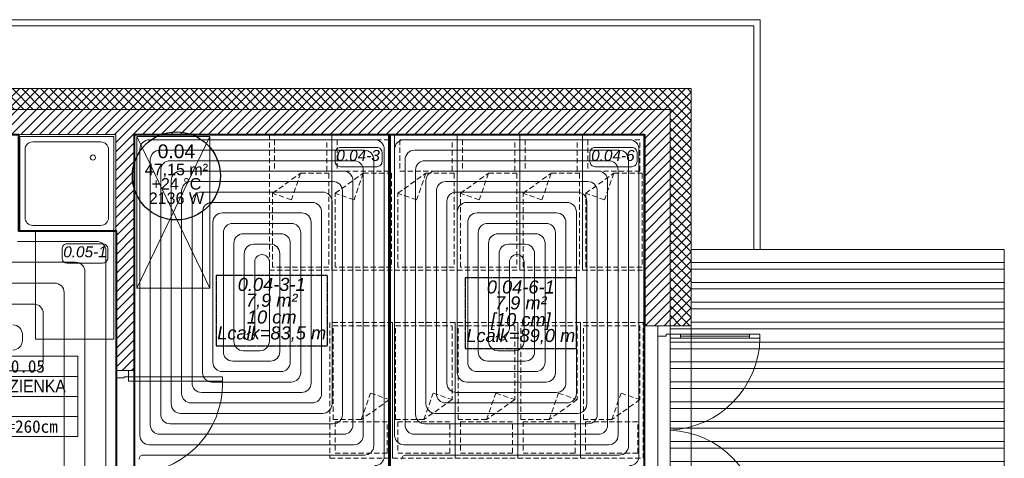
# Model space of a CAD drawing. Header units: millimetres. Extents: x -17122 to 7392, y -6480 to -3200.
# Tile 50 of 70: x -1704 to -761, y -4380 to -3960. Entities that reach past the tile are written whole.
import ezdxf
from ezdxf.enums import TextEntityAlignment as Align

# ---------------------------------------------------------------- set-up
doc = ezdxf.new("R2010")
doc.units = ezdxf.units.MM
doc.linetypes.add('DASHED', pattern=[0.75, 0.5, -0.25])
doc.linetypes.add('HIDDENX2', pattern=[0.1905, 0.127, -0.0635])
doc.layers.add('_k_niewidoczna', color=72, linetype='Continuous', lineweight=9, plot=False)
for name, color, linetype, lineweight in [('_k_opis', 7, 'Continuous', 13), ('_k_stolarka', 7, 'Continuous', 13), ('_k_wyposażenia', 251, 'Continuous', 9), ('_k_ściany', 7, 'Continuous', 0), ('IS_b717ccf2-f286-464b-8c1c-720d6d4c2098__k_krawężnik', 252, 'Continuous', 5), ('IS_b717ccf2-f286-464b-8c1c-720d6d4c2098__k_kreskowanie', 250, 'Continuous', 5), ('IS_b717ccf2-f286-464b-8c1c-720d6d4c2098__k_niewidoczna', 72, 'Continuous', 5), ('IS_b717ccf2-f286-464b-8c1c-720d6d4c2098__k_wyposażenia', 251, 'Continuous', 5)]:
    doc.layers.add(name, color=color, linetype=linetype, lineweight=lineweight)
for name, color, linetype, lineweight, true_color in [('Default', 7, 'Continuous', 15, 0x000000), ('IS_b717ccf2-f286-464b-8c1c-720d6d4c2098__k_ocieplenie', 7, 'Continuous', 13, 0x000000), ('IS_b717ccf2-f286-464b-8c1c-720d6d4c2098__k_opis', 7, 'Continuous', 5, 0x000000), ('IS_b717ccf2-f286-464b-8c1c-720d6d4c2098__k_stolarka', 7, 'Continuous', 5, 0x000000), ('IS_b717ccf2-f286-464b-8c1c-720d6d4c2098__k_tabela', 7, 'Continuous', 5, 0x000000), ('IS_b717ccf2-f286-464b-8c1c-720d6d4c2098__k_ściany', 7, 'Continuous', 5, 0x000000), ('IS_Floors zone', 7, 'Continuous', 5, 0x008000), ('IS_Heating_cooling floor', 7, 'HIDDENX2', 5, 0x008000), ('IS_Listwa dylatacyjna', 7, 'Continuous', 5, 0x800080), ('IS_Room (Automatic)', 7, 'Continuous', 5, 0xffffff), ('IS_Strefa podłóg', 7, 'Continuous', 40, 0x008000), ('IS_Strop1', 7, 'Continuous', 5, 0x000080), ('IS_Wężownica OChP', 7, 'Continuous', 5, 0x800080)]:
    doc.layers.add(name, color=color, linetype=linetype, lineweight=lineweight, true_color=true_color)
doc.layers.get('IS_b717ccf2-f286-464b-8c1c-720d6d4c2098__k_niewidoczna').off()
doc.styles.add('Arial_____', font='arial.ttf')
doc.styles.add('Arial__I__', font='ariali.ttf')
doc.styles.add('GENERATED_STYLE_1', font='MS Gothic.ttf')
doc.styles.add('GENERATED_STYLE_2', font='MS Gothic.ttf')

# ---------------------------------------------------------------- blocks, each defined once
blk = doc.blocks.new('leżak_130')
at = {"layer": '_k_wyposażenia', "linetype": 'DASHED', "ltscale": 10}
for points in [[(166744.3, 21828.14), (166874.3, 21828.14), (166874.3, 21768.14), (166744.3, 21768.14)], [(166781.3, 21771.14), (166871.3, 21771.14), (166871.3, 21825.14), (166800.48, 21825.14), (166781.3, 21798.14)], [(166749.3, 21823.14), (166779.3, 21823.14), (166779.3, 21773.14), (166749.3, 21773.14)]]:
    blk.add_lwpolyline(points, close=True, dxfattribs=at)
blk.add_lwpolyline([(166781.3, 21798.14), (166806.79, 21807.04), (166800.48, 21825.14)], dxfattribs=at)
blk = doc.blocks.new('D_90')
at = {"layer": '_k_niewidoczna', "lineweight": 0}
blk.add_lwpolyline([(135862.75, 36163.65), (135952.75, 36163.65)], dxfattribs=at)
at = {"layer": '_k_stolarka', "lineweight": 0}
for points in [[(135855.75, 36151.65), (135855.75, 36163.65), (135862.75, 36163.65), (135862.75, 36155.65), (135861.75, 36155.65), (135861.75, 36151.65), (135855.75, 36151.65)], [(135959.75, 36151.65), (135959.75, 36163.65), (135952.75, 36163.65), (135952.75, 36155.65), (135953.75, 36155.65), (135953.75, 36151.65), (135959.75, 36151.65)]]:
    blk.add_lwpolyline(points, dxfattribs=at)
blk.add_lwpolyline([(135861.75, 36151.65), (135865.75, 36151.65), (135865.75, 36061.65), (135861.75, 36061.65)], close=True, dxfattribs=at)
blk.add_lwpolyline([(135865.75, 36061.65, 0.441517), (135953.75, 36151.65)], format="xyb", dxfattribs=at)
at = {"layer": '_k_ściany', "lineweight": 0}
for points in [[(135855.75, 36151.65), (135855.75, 36163.65)], [(135959.75, 36151.65), (135959.75, 36163.65)]]:
    blk.add_lwpolyline(points, dxfattribs=at)
blk = doc.blocks.new('natrysk90x90')
at = {"layer": '_k_wyposażenia', "lineweight": 0}
for p, q in [((0, 90), (90, 90)), ((0, 0), (0, 90)), ((12.5, 85), (77.5, 85)), ((90, 90), (90, 0)), ((5, 12.5), (5, 77.5)), ((85, 77.5), (85, 12.5)), ((90, 0), (0, 0)), ((77.5, 5), (12.5, 5))]:
    blk.add_line(p, q, dxfattribs=at)
blk.add_circle((20, 20), 2.5, dxfattribs=at)
for centre, start, end in [((12.5, 77.5), 90, 180), ((77.5, 77.5), 0, 90), ((12.5, 12.5), 180, 270), ((77.5, 12.5), 270, 0)]:
    blk.add_arc(centre, 7.5, start, end, dxfattribs=at)
blk = doc.blocks.new('metryczka_80')
at = {"layer": '_k_opis', "ltscale": 0.1}
for points in [[(-80, 0), (0, 0), (0, -64), (-80, -64)], [(-80, -16), (0, -16), (0, -48), (-80, -48)]]:
    blk.add_lwpolyline(points, close=True, dxfattribs=at)
blk.add_lwpolyline([(-80, -32), (0, -32)], dxfattribs=at)
at = {"layer": '_k_opis', "ltscale": 0.1, "flags": 4}
for tag, style, p in [('ATR_NR_POM', 'GENERATED_STYLE_1', (-40, -13)), ('ATR_POM', 'GENERATED_STYLE_2', (-40, -28.71)), ('ATR_WYS', 'GENERATED_STYLE_1', (-40, -61))]:
    blk.add_attdef(tag, text='', height=10, dxfattribs=dict(at, style=style)).set_placement(p, align=Align.CENTER)
blk = doc.blocks.new('b717ccf2-f286-464b-8c1c-720d6d4c2098')
at = {"layer": 'IS_b717ccf2-f286-464b-8c1c-720d6d4c2098__k_kreskowanie', "lineweight": 0, "ltscale": 2}
h = blk.add_hatch(dxfattribs=at)
h.set_pattern_fill('ANSI37-D9591608-75E2-48B7-82E3-05F', color=256, scale=2, style=0, pattern_type=2)
h.set_pattern_definition([(45, (-5636.062, 4335.4616), (-4.490128, 4.490128), []), (135, (-5636.062, 4335.4616), (-4.490128, -4.490128), [])])
h.paths.add_polyline_path([(-963.83, -744.64), (-963.83, -724.64), (-1535.83, -724.64), (-1535.83, -589.64), (-1555.83, -589.64), (-1555.83, -744.64)], flags=0)
h.paths.add_polyline_path([(-713.83, -644.64), (-713.83, -624.64), (-756.83, -624.64), (-756.83, -724.64), (-853.83, -724.64), (-853.83, -744.64), (-736.83, -744.64), (-736.83, -644.64)], flags=0)
h.paths.add_polyline_path([(309.17, 82.36), (329.17, 82.36), (329.17, 309.36), (-326.83, 309.36), (-326.83, 289.36), (309.17, 289.36)], flags=0)
h.paths.add_polyline_path([(309.17, -317.64), (329.17, -317.64), (329.17, -117.64), (309.17, -117.64)], flags=0)
h.paths.add_polyline_path([(225.67, -724.64), (225.67, -744.64), (329.17, -744.64), (329.17, -517.64), (309.17, -517.64), (309.17, -724.64)], flags=0)
h.paths.add_polyline_path([(-34.33, -724.64), (-34.33, -744.64), (115.67, -744.64), (115.67, -724.64)], flags=0)
h.paths.add_polyline_path([(-404.33, -744.64), (-404.33, -724.64), (-500.83, -724.64), (-500.83, -644.64), (-500.83, -624.64), (-543.83, -624.64), (-543.83, -644.64), (-520.83, -644.64), (-520.83, -744.64)], flags=0)
h.paths.add_polyline_path([(-294.33, -724.64), (-294.33, -744.64), (-144.33, -744.64), (-144.33, -724.64)], flags=0)
h.paths.add_polyline_path([(-1535.83, -356.64), (-1555.83, -356.64), (-1555.83, -439.64), (-1535.83, -439.64)], flags=0)
h.paths.add_polyline_path([(-1535.83, -124.04), (-1555.83, -124.04), (-1555.83, -206.64), (-1535.83, -206.64)], flags=0)
h.paths.add_polyline_path([(-1535.83, 108.56), (-1555.83, 108.56), (-1555.83, 25.96), (-1535.83, 25.96)], flags=0)
h.paths.add_polyline_path([(-1267.27, 289.36), (-1267.27, 309.36), (-1555.83, 309.36), (-1555.83, 212.56), (-1535.83, 212.56), (-1535.83, 289.36)], flags=0)
h.paths.add_polyline_path([(-856.81, 309.36), (-856.81, 289.36), (-436.83, 289.36), (-436.83, 309.36)], flags=0)
h.paths.add_polyline_path([(-966.81, 289.36), (-966.81, 309.36), (-1157.27, 309.36), (-1157.27, 289.36)], flags=0)
h = blk.add_hatch(dxfattribs=at)
h.set_pattern_fill('ANSI31-D9591608-75E2-48B7-82E3-05F', color=256, scale=2, style=0, pattern_type=2)
h.set_pattern_definition([(45, (-5636.062, 4335.4616), (-4.490128, 4.490128), [])])
h.paths.add_polyline_path([(-713.83, -624.64), (-713.83, -600.64), (-780.83, -600.64), (-780.83, -700.64), (-848.83, -700.64), (-848.83, -724.64), (-756.83, -724.64), (-756.83, -624.64)], flags=0)
h.paths.add_polyline_path([(285.17, 82.36), (309.17, 82.36), (309.17, 289.36), (-321.83, 289.36), (-321.83, 265.36), (-221.83, 265.36), (-221.83, 39.36), (-203.83, 39.36), (-203.83, 265.36), (285.17, 265.36)], flags=0)
h.paths.add_polyline_path([(285.17, -317.64), (309.17, -317.64), (309.17, -117.64), (285.17, -117.64)], flags=0)
h.paths.add_polyline_path([(230.67, -700.64), (230.67, -724.64), (309.17, -724.64), (309.17, -517.64), (285.17, -517.64), (285.17, -700.64)], flags=0)
h.paths.add_polyline_path([(-29.33, -700.64), (-29.33, -724.64), (110.67, -724.64), (110.67, -700.64)], flags=0)
h.paths.add_polyline_path([(-289.33, -700.64), (-289.33, -724.64), (-149.33, -724.64), (-149.33, -700.64), (-203.83, -700.64), (-203.83, -356.64), (-221.83, -356.64), (-221.83, -700.64)], flags=0)
h.paths.add_polyline_path([(-409.33, -724.64), (-409.33, -700.64), (-476.83, -700.64), (-476.83, -624.64), (-476.83, -600.64), (-543.83, -600.64), (-543.83, -624.64), (-500.83, -624.64), (-500.83, -724.64)], flags=0)
h.paths.add_polyline_path([(-1535.83, -434.64), (-1511.83, -434.64), (-1511.83, -356.64), (-1535.83, -356.64)], flags=0)
h.paths.add_polyline_path([(-1511.83, -594.64), (-1535.83, -594.64), (-1535.83, -724.64), (-968.83, -724.64), (-968.83, -700.64), (-1511.83, -700.64)], flags=0)
h.paths.add_polyline_path([(-1511.83, 108.56), (-1535.83, 108.56), (-1535.83, 30.96), (-1511.83, 30.96)], flags=0)
h.paths.add_polyline_path([(-1272.27, 265.36), (-1272.27, 289.36), (-1535.83, 289.36), (-1535.83, 212.56), (-1511.83, 212.56), (-1511.83, 265.36)], flags=0)
h.paths.add_polyline_path([(-971.81, 265.36), (-971.81, 289.36), (-1152.27, 289.36), (-1152.27, 265.36)], flags=0)
h.paths.add_polyline_path([(-851.81, 289.36), (-851.81, 265.36), (-441.83, 265.36), (-441.83, 289.36)], flags=0)
h.paths.add_polyline_path([(-1443.83, -206.64), (-1443.83, -188.64), (-1511.83, -188.64), (-1511.83, -129.04), (-1535.83, -129.04), (-1535.83, -206.64)], flags=0)
h.paths.add_polyline_path([(-1339.83, -188.64), (-1339.83, -206.64), (-1255.41, -206.64), (-1255.41, -188.64)], flags=0)
h.paths.add_polyline_path([(-1037.81, -206.64), (-1037.81, -188.64), (-1151.41, -188.64), (-1151.41, -206.64)], flags=0)
h.paths.add_polyline_path([(-803.81, -206.64), (-803.81, -188.64), (-933.81, -188.64), (-933.81, -206.64)], flags=0)
h.paths.add_polyline_path([(-438.83, -188.64), (-438.83, -206.64), (-203.83, -206.64), (-203.83, -64.64), (-221.83, -64.64), (-221.83, -188.64)], flags=0)
h.paths.add_polyline_path([(-530.83, -206.64), (-530.83, -188.64), (-699.81, -188.64), (-699.81, -206.64)], flags=0)
at = {"layer": 'IS_b717ccf2-f286-464b-8c1c-720d6d4c2098__k_kreskowanie', "lineweight": 0}
h = blk.add_hatch(dxfattribs=at)
h.set_pattern_fill('ANSI32-D9591608-75E2-48B7-82E3-05F', color=256, scale=2, angle=135, style=0, pattern_type=2)
h.set_pattern_definition([(180, (-5636.062, 4335.462), (-2e-15, -19.05), []), (180, (-5642.412, 4341.812), (-2e-15, -19.05), [])])
h.paths.add_polyline_path([(629.17, 155.36), (329.17, 155.36), (329.17, 82.36), (309.17, 82.36), (309.17, -117.64), (329.17, -117.64), (329.17, -317.64), (309.17, -317.64), (309.17, -517.64), (329.17, -517.64), (329.17, -744.64), (629.17, -744.64)], flags=0)
at = {"layer": '_k_niewidoczna', "lineweight": 0, "ltscale": 3}
blk.add_lwpolyline([(297.17, 72.36), (297.17, -107.64)], dxfattribs=at)
at = {"layer": '_k_stolarka', "lineweight": 0, "ltscale": 2}
for points in [[(309.17, 82.36), (297.17, 82.36), (297.17, 72.36), (305.17, 72.36), (305.17, 74.36), (309.17, 74.36), (309.17, 82.36)], [(385.13, 72.36), (319.17, 72.36)]]:
    blk.add_lwpolyline(points, dxfattribs=at)
for points in [[(309.17, 74.36), (309.17, 70.36), (395.15, 70.36), (395.15, 74.36)], [(319.17, 74.36), (319.17, 70.36), (309.17, 70.36), (309.17, 74.36)], [(395.15, 74.36), (395.15, 70.36), (385.13, 70.36), (385.13, 74.36)]]:
    blk.add_lwpolyline(points, close=True, dxfattribs=at)
for centre, start, end in [((305.17, 72.36), 272.54732, 358.72666), ((305.17, -107.64), 1.27334, 87.45268)]:
    blk.add_arc(centre, 90, start, end, dxfattribs=at)
at = {"layer": 'IS_b717ccf2-f286-464b-8c1c-720d6d4c2098__k_krawężnik', "lineweight": 0}
for points in [[(395.17, 155.36), (395.17, 375.36), (-1621.83, 375.36), (-1621.83, 250.36)], [(389.17, 155.36), (389.17, 369.36), (-1615.83, 369.36), (-1615.83, 250.36)]]:
    blk.add_lwpolyline(points, dxfattribs=at)
blk.add_lwpolyline([(329.17, -317.64), (329.17, -744.64), (629.17, -744.64), (629.17, 155.36), (329.17, 155.36)], close=True, dxfattribs=at)
at = {"layer": 'IS_b717ccf2-f286-464b-8c1c-720d6d4c2098__k_ocieplenie', "lineweight": 0}
blk.add_lwpolyline([(329.17, 82.36), (329.17, 309.36), (-326.83, 309.36)], dxfattribs=at)
blk.add_polyline3d([(309.17, 82.36, 0), (329.17, 82.36, 0)], dxfattribs=at)
at = {"layer": 'IS_b717ccf2-f286-464b-8c1c-720d6d4c2098__k_stolarka', "lineweight": 0}
blk.add_lwpolyline([(309.17, -117.64), (309.17, 82.36), (329.17, 82.36)], dxfattribs=at)
at = {"layer": 'IS_b717ccf2-f286-464b-8c1c-720d6d4c2098__k_wyposażenia', "lineweight": 0, "ltscale": 0.1}
blk.add_lwpolyline([(-201.83, 263.36), (-131.83, 263.36), (-131.83, 118.36), (-201.83, 118.36)], close=True, dxfattribs=at)
blk.add_lwpolyline([(-201.83, 118.36), (-131.83, 263.36), (-131.83, 118.36), (-201.83, 263.36)], dxfattribs=at)
at = {"layer": 'IS_b717ccf2-f286-464b-8c1c-720d6d4c2098__k_wyposażenia', "lineweight": 0}
blk.add_lwpolyline([(-223.83, 69.36), (-298.83, 69.36), (-298.83, 173.36), (-223.83, 173.36)], close=True, dxfattribs=at)
at = {"layer": 'IS_b717ccf2-f286-464b-8c1c-720d6d4c2098__k_ściany', "lineweight": 0}
for points in [[(309.17, 82.36), (309.17, 289.36), (-326.83, 289.36)], [(285.17, 82.36), (285.17, 265.36), (-203.83, 265.36)]]:
    blk.add_lwpolyline(points, dxfattribs=at)
for points in [[(-221.83, 265.36, 0), (-321.83, 265.36, 0)], [(-221.83, 265.36, 0), (-221.83, 39.36, 0)], [(-203.83, 39.36, 0), (-203.83, 265.36, 0)], [(309.17, 82.36, 0), (285.17, 82.36, 0)], [(-221.83, 39.36, 0), (-203.83, 39.36, 0)]]:
    blk.add_polyline3d(points, dxfattribs=at)
at = {"layer": 'IS_b717ccf2-f286-464b-8c1c-720d6d4c2098__k_niewidoczna', "lineweight": 0, "xscale": -1, "rotation": 90}
blk.add_blockref('natrysk90x90', (-223.83, 263.36), dxfattribs=at)
at = {"layer": 'IS_b717ccf2-f286-464b-8c1c-720d6d4c2098__k_tabela', "lineweight": 0, "ltscale": 0.1}
ref = blk.add_blockref('metryczka_80', (-258.11, 53.01), dxfattribs=dict(at, xscale=1.2, yscale=1.2, zscale=1.2))
ref.add_attrib('ATR_NR_POM', '0.05', dxfattribs={"layer": 'IS_b717ccf2-f286-464b-8c1c-720d6d4c2098__k_opis', "ltscale": 0.1, "height": 12, "style": 'GENERATED_STYLE_1'}).set_placement((-306.11, 37.41), align=Align.CENTER)
ref.add_attrib('ATR_POM', 'ŁAZIENKA', dxfattribs={"layer": 'IS_b717ccf2-f286-464b-8c1c-720d6d4c2098__k_opis', "ltscale": 0.1, "height": 12, "style": 'GENERATED_STYLE_2'}).set_placement((-306.11, 18.55), align=Align.CENTER)
ref.add_attrib('ATR_WYS', 'H=260cm', dxfattribs={"layer": 'IS_b717ccf2-f286-464b-8c1c-720d6d4c2098__k_opis', "ltscale": 0.1, "height": 12, "style": 'GENERATED_STYLE_1'}).set_placement((-306.11, -20.19), align=Align.CENTER)
at = {"layer": 'IS_b717ccf2-f286-464b-8c1c-720d6d4c2098__k_ściany', "lineweight": 0, "xscale": -1}
for p, rotation in [((21753.32, 167009.66), 90), ((21813.32, 167009.66), 90), ((21873.32, 167009.66), 90), ((21933.32, 167009.66), 90), ((21993.32, 167009.66), 90), ((22053.32, 167009.66), 90), ((-21784.97, -166788.94), 270), ((-21724.97, -166788.94), 270), ((-21664.97, -166788.94), 270), ((-21604.97, -166788.94), 270), ((-21544.97, -166788.94), 270)]:
    blk.add_blockref('leżak_130', p, dxfattribs=dict(at, rotation=rotation))
at = {"layer": 'IS_b717ccf2-f286-464b-8c1c-720d6d4c2098__k_ściany', "lineweight": 0, "ltscale": 2, "xscale": -1, "rotation": 90}
blk.add_blockref('D_90', (35941.82, 135895.11), dxfattribs=at)

msp = doc.modelspace()

# ---------------------------------------------------------------- block references
at = {"layer": 'Default', "lineweight": 5, "zscale": 100}
msp.add_blockref('b717ccf2-f286-464b-8c1c-720d6d4c2098', (-1389.75, -4335.46), dxfattribs=at)

# ---------------------------------------------------------------- next in the draw order: hatches: boundary and pattern name
at = {"layer": 'IS_Listwa dylatacyjna', "true_color": 0xe5cbe5, "transparency": 33554687, "extrusion": (0, 0, -1)}
msp.add_hatch(color=254, dxfattribs=at).paths.add_polyline_path([(1350.54, -4392.1), (1350.54, -4070.1), (1348.54, -4070.1), (1348.54, -4392.1)])

# ---------------------------------------------------------------- next in the draw order: linework, layer by layer
at = {"lineweight": 30}
msp.add_circle((-1553.61, -4109.67), 42.16, dxfattribs=at)
at = {"layer": 'IS_Floors zone'}
for points in [[(-1396.47, -4100.88), (-1361.58, -4100.88, 0.414214), (-1356.58, -4095.88), (-1356.58, -4087.35, 0.414214), (-1361.58, -4082.35), (-1396.47, -4082.35, 0.414214), (-1401.47, -4087.35), (-1401.47, -4095.88, 0.414214)], [(-1152.44, -4100.88), (-1117.39, -4100.88, 0.414214), (-1112.39, -4095.88), (-1112.39, -4087.35, 0.414214), (-1117.39, -4082.35), (-1152.44, -4082.35, 0.414214), (-1157.44, -4087.35), (-1157.44, -4095.88, 0.414214)], [(-1658.07, -4193.15), (-1624.3, -4193.15, 0.414214), (-1619.3, -4188.15), (-1619.3, -4179.62, 0.414214), (-1624.3, -4174.62), (-1658.07, -4174.62, 0.414214), (-1663.07, -4179.62), (-1663.07, -4188.15, 0.414214)]]:
    msp.add_lwpolyline(points, format="xyb", close=True, dxfattribs=at)
at = {"layer": 'IS_Heating_cooling floor', "lineweight": 30}
for points in [[(-1515.43, -4272.38), (-1408.85, -4272.38), (-1408.85, -4204.92), (-1515.43, -4204.92)], [(-1276.84, -4274.86), (-1170.26, -4274.86), (-1170.26, -4207.4), (-1276.84, -4207.4)]]:
    msp.add_lwpolyline(points, close=True, dxfattribs=at)
at = {"layer": 'IS_Listwa dylatacyjna'}
msp.add_lwpolyline([(-1350.54, -4392.1), (-1350.54, -4070.1), (-1348.54, -4070.1), (-1348.54, -4392.1)], close=True, dxfattribs=at)
at = {"layer": 'IS_Room (Automatic)'}
msp.add_circle((-1553.61, -4109.67), 42.16, dxfattribs=at)
at = {"layer": 'IS_Strefa podłóg'}
for points in [[(-1704.75, -4070.1), (-1704.75, -4162.37), (-1611.14, -4162.37), (-1611.14, -4523.41), (-1808.36, -4523.41), (-1808.36, -4406.29), (-1959.61, -4406.1), (-1959.61, -4200.66), (-1979.24, -4200.66), (-1979.24, -4107.09), (-1865.34, -4107.09), (-1865.34, -4070.1)], [(-1349.54, -4392.1), (-1593.58, -4392.1), (-1593.58, -4070.1), (-1349.54, -4070.1)], [(-1349.54, -4070.1), (-1105.51, -4070.1), (-1105.51, -4392.1), (-1349.54, -4392.1)]]:
    msp.add_lwpolyline(points, close=True, dxfattribs=at)
at = {"layer": 'IS_Strop1'}
msp.add_lwpolyline([(-2945.58, -4026.1), (-1060.58, -4026.1), (-1060.58, -5080.1), (-1910.58, -5080.1), (-1910.58, -4980.1), (-2126.58, -4980.1), (-2126.58, -5080.1), (-2945.58, -5080.1)], close=True, dxfattribs=at)
at = {"layer": 'IS_Wężownica OChP', "color": 52, "true_color": 0xc8c800, "transparency": 33554687, "extrusion": (0, 0, -1)}
msp.add_lwpolyline([(1363.54, -4387.1, -0.414214), (1354.54, -4378.1), (1354.54, -4084.1, -0.414214), (1363.54, -4075.1), (1579.58, -4075.1, -0.414214), (1588.58, -4084.1), (1588.58, -4358.1, -0.414214), (1579.58, -4367.1), (1383.54, -4367.1, -0.414214), (1374.54, -4358.1), (1374.54, -4104.1, -0.414214), (1383.54, -4095.1), (1559.58, -4095.1, -0.414214), (1568.58, -4104.1), (1568.58, -4338.1, -0.414214), (1559.58, -4347.1), (1403.54, -4347.1, -0.414213), (1394.54, -4338.1), (1394.54, -4124.1, -0.414214), (1403.54, -4115.1), (1539.58, -4115.1, -0.414214), (1548.58, -4124.1), (1548.58, -4318.1, -0.414213), (1539.58, -4327.1), (1423.54, -4327.1, -0.414214), (1414.54, -4318.1), (1414.54, -4144.1, -0.414214), (1423.54, -4135.1), (1519.58, -4135.1, -0.414214), (1528.58, -4144.1), (1528.58, -4298.1, -0.414214), (1519.58, -4307.1), (1443.54, -4307.1, -0.414213), (1434.54, -4298.1), (1434.54, -4164.1, -0.414214), (1443.54, -4155.1), (1499.58, -4155.1, -0.414214), (1508.58, -4164.1), (1508.58, -4278.1, -0.414213), (1499.58, -4287.1), (1463.54, -4287.1, -0.414214), (1454.54, -4278.1), (1454.54, -4184.1, -0.414214), (1463.54, -4175.1), (1479.58, -4175.1, -0.414214), (1488.58, -4184.1), (1488.58, -4262.2, -0.414214), (1483.68, -4267.1), (1483.48, -4267.1, -0.414214), (1478.58, -4262.2), (1478.58, -4191.98, 0.414214), (1471.7, -4185.1), (1471.42, -4185.1, 0.414214), (1464.54, -4191.98), (1464.54, -4268.1, 0.414214), (1473.54, -4277.1), (1489.58, -4277.1, 0.414214), (1498.58, -4268.1), (1498.58, -4174.1, 0.414214), (1489.58, -4165.1), (1453.54, -4165.1, 0.414214), (1444.54, -4174.1), (1444.54, -4288.1, 0.414213), (1453.54, -4297.1), (1509.58, -4297.1, 0.414214), (1518.58, -4288.1), (1518.58, -4154.1, 0.414214), (1509.58, -4145.1), (1433.54, -4145.1, 0.414214), (1424.54, -4154.1), (1424.54, -4308.1, 0.414214), (1433.54, -4317.1), (1529.58, -4317.1, 0.414214), (1538.58, -4308.1), (1538.58, -4134.1, 0.414214), (1529.58, -4125.1), (1413.54, -4125.1, 0.414214), (1404.54, -4134.1), (1404.54, -4328.1, 0.414214), (1413.54, -4337.1), (1549.58, -4337.1, 0.414213), (1558.58, -4328.1), (1558.58, -4114.1, 0.414214), (1549.58, -4105.1), (1393.54, -4105.1, 0.414214), (1384.54, -4114.1), (1384.54, -4348.1, 0.414213), (1393.54, -4357.1), (1569.58, -4357.1, 0.414214), (1578.58, -4348.1), (1578.58, -4094.1, 0.414214), (1569.58, -4085.1), (1373.54, -4085.1, 0.414214), (1364.54, -4094.1), (1364.54, -4368.1, 0.414214), (1373.54, -4377.1), (1585.66, -4377.1, -0.414214), (1589.34, -4380.78)], format="xyb", dxfattribs=at)
at = {"layer": 'IS_Wężownica OChP', "color": 92, "true_color": 0x00c800, "transparency": 33554687, "extrusion": (0, 0, -1)}
msp.add_lwpolyline([(1119.51, -4387.1, -0.414214), (1110.51, -4378.1), (1110.51, -4084.1, -0.414214), (1119.51, -4075.1), (1335.54, -4075.1, -0.414214), (1344.54, -4084.1), (1344.54, -4358.1, -0.414214), (1335.54, -4367.1), (1139.51, -4367.1, -0.414214), (1130.51, -4358.1), (1130.51, -4104.1, -0.414213), (1139.51, -4095.1), (1315.54, -4095.1, -0.414214), (1324.54, -4104.1), (1324.54, -4338.1, -0.414214), (1315.54, -4347.1), (1159.51, -4347.1, -0.414213), (1150.51, -4338.1), (1150.51, -4124.1, -0.414214), (1159.51, -4115.1), (1295.54, -4115.1, -0.414214), (1304.54, -4124.1), (1304.54, -4318.1, -0.414214), (1295.54, -4327.1), (1179.51, -4327.1, -0.414213), (1170.51, -4318.1), (1170.51, -4144.1, -0.414214), (1179.51, -4135.1), (1275.54, -4135.1, -0.414214), (1284.54, -4144.1), (1284.54, -4298.1, -0.414214), (1275.54, -4307.1), (1199.51, -4307.1, -0.414214), (1190.51, -4298.1), (1190.51, -4164.1, -0.414213), (1199.51, -4155.1), (1255.54, -4155.1, -0.414214), (1264.54, -4164.1), (1264.54, -4278.1, -0.414214), (1255.54, -4287.1), (1219.51, -4287.1, -0.414213), (1210.51, -4278.1), (1210.51, -4184.1, -0.414214), (1219.51, -4175.1), (1235.54, -4175.1, -0.414214), (1244.54, -4184.1), (1244.54, -4264.89, -0.414214), (1242.33, -4267.1), (1241.34, -4267.1, -0.273687), (1239.41, -4265.96), (1235.23, -4258.36, -0.126218), (1234.54, -4255.67), (1234.54, -4191.98, 0.414214), (1227.67, -4185.1), (1227.39, -4185.1, 0.414214), (1220.51, -4191.98), (1220.51, -4268.1, 0.414213), (1229.51, -4277.1), (1245.54, -4277.1, 0.414214), (1254.54, -4268.1), (1254.54, -4174.1, 0.414214), (1245.54, -4165.1), (1209.51, -4165.1, 0.414214), (1200.51, -4174.1), (1200.51, -4288.1, 0.414213), (1209.51, -4297.1), (1265.54, -4297.1, 0.414214), (1274.54, -4288.1), (1274.54, -4154.1, 0.414214), (1265.54, -4145.1), (1189.51, -4145.1, 0.414214), (1180.51, -4154.1), (1180.51, -4308.1, 0.414214), (1189.51, -4317.1), (1285.54, -4317.1, 0.414214), (1294.54, -4308.1), (1294.54, -4134.1, 0.414214), (1285.54, -4125.1), (1169.51, -4125.1, 0.414214), (1160.51, -4134.1), (1160.51, -4328.1, 0.414213), (1169.51, -4337.1), (1305.54, -4337.1, 0.414214), (1314.54, -4328.1), (1314.54, -4114.1, 0.414214), (1305.54, -4105.1), (1149.51, -4105.1, 0.414213), (1140.51, -4114.1), (1140.51, -4348.1, 0.414214), (1149.51, -4357.1), (1325.54, -4357.1, 0.414214), (1334.54, -4348.1), (1334.54, -4094.1, 0.414214), (1325.54, -4085.1), (1129.51, -4085.1, 0.414214), (1120.51, -4094.1), (1120.51, -4368.1, 0.414214), (1129.51, -4377.1), (1334.03, -4377.1, -0.414214), (1337.7, -4380.78)], format="xyb", dxfattribs=at)
at = {"layer": 'IS_Wężownica OChP', "color": 92, "true_color": 0x00c800, "transparency": 33554687}
for points in [[(-1705.75, -4172.37), (-1630.14, -4172.37, -0.414214), (-1621.14, -4181.37), (-1621.14, -4504.41, -0.414214), (-1630.14, -4513.41), (-1633.97, -4513.41, -0.414214), (-1642.97, -4504.41), (-1642.97, -4482.41, 0.414214), (-1651.97, -4473.41), (-1749.36, -4473.41, -0.414214)], [(-1729.36, -4453.41), (-1650.14, -4453.41, 0.414214), (-1641.14, -4444.41), (-1641.14, -4201.37, 0.414214), (-1650.14, -4192.37), (-1725.75, -4192.37, -0.414214)], [(-1745.75, -4212.37), (-1670.14, -4212.37, -0.414214), (-1661.14, -4221.37), (-1661.14, -4424.41, -0.414214), (-1670.14, -4433.41), (-1709.36, -4433.41, -0.414214)], [(-1723.42, -4296.39), (-1690.15, -4296.43, 0.414575), (-1681.14, -4287.43), (-1681.14, -4241.37, 0.414214), (-1690.14, -4232.37), (-1765.75, -4232.37, -0.414214)], [(-1710.14, -4252.37, -0.414214), (-1701.14, -4261.37), (-1701.14, -4267.41, -0.414575), (-1710.15, -4276.41)]]:
    msp.add_lwpolyline(points, format="xyb", dxfattribs=at)

# ---------------------------------------------------------------- next in the draw order: texts
at = {"layer": 'IS_Floors zone', "color": 96, "true_color": 0x008000, "transparency": 33554687, "style": 'Arial__I__'}
for s, p in [('0.04-3', (-1379.54, -4090.1)), ('0.04-6', (-1135.51, -4090.1)), ('0.05-1', (-1641.14, -4182.37))]:
    msp.add_text(s, height=10.5, dxfattribs=at).set_placement(p, align=Align.MIDDLE_CENTER)
at = {"layer": 'IS_Heating_cooling floor', "color": 96, "true_color": 0x008000, "transparency": 33554687, "style": 'Arial__I__'}
for s, p in [('0.04-3-1', (-1462.31, -4223.56)), ('0.04-6-1', (-1223.71, -4226.04)), ('10 cm', (-1462.31, -4254.81)), ('[10 cm]', (-1223.71, -4257.29))]:
    msp.add_text(s, height=12.5, dxfattribs=at).set_placement(p, align=Align.BOTTOM_CENTER)
for s, p in [('7,9 m²', (-1462.31, -4228.77)), ('7,9 m²', (-1223.71, -4231.25)), ('Lcałk=83,5 m', (-1462.31, -4260.02)), ('Lcałk=89,0 m', (-1223.71, -4262.5))]:
    msp.add_text(s, height=12.5, dxfattribs=at).set_placement(p, align=Align.MIDDLE_CENTER)
at = {"layer": 'IS_Room (Automatic)', "color": 18, "true_color": 0x000000, "transparency": 33554687, "style": 'Arial_____'}
msp.add_text('0.04', height=13.2, dxfattribs=at).set_placement((-1553.58, -4096.66), align=Align.BOTTOM_CENTER)
for s, p in [('47,15 m²', (-1553.58, -4103.54)), ('+24 °C', (-1553.58, -4117.29)), ('2136 W', (-1553.58, -4131.04))]:
    msp.add_text(s, height=11, dxfattribs=at).set_placement(p, align=Align.MIDDLE_CENTER)

doc.saveas('drawing.dxf')
